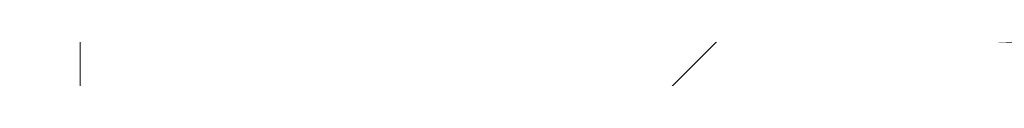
# Model space of a CAD drawing. Header units: millimetres. Extents: x -740 to 768, y -616 to 1219.
# Tile 151 of 256: x -179.4121 to -177.7352, y 291.6105 to 291.66. Entities that reach past the tile are written whole.
import ezdxf

# ---------------------------------------------------------------- set-up
doc = ezdxf.new("R2010")
doc.units = ezdxf.units.MM
doc.layers.add('G-IMPT', color=8, linetype='Continuous')
doc.layers.add('P-SANR-FIXT', color=6, linetype='Continuous')

# ---------------------------------------------------------------- blocks, each defined once
blk = doc.blocks.new('QA3180M - QA3190_dwg-302884-_3D_')
at = {"layer": 'G-IMPT', "lineweight": 5}
mesh = blk.add_polyface(dxfattribs=at)
corners = [(185.4317228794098, -59.65955793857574), (188.9184104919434, -59.35451205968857, 6.06217766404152), (195.8917675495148, -58.74442484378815, 6.06217766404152), (199.3784551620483, -58.43937896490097), (199.6290212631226, -61.30343924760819), (199.8795873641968, -64.1674995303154), (200.1301716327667, -67.03155981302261), (200.380737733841, -69.8956155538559), (196.8940682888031, -70.20066143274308, 6.06217766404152), (189.920693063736, -70.81075319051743, 6.06217766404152), (186.4340236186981, -71.1157990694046), (186.1834393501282, -68.25173878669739), (185.932873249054, -65.38767850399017), (185.682288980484, -62.52361822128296)]
mesh.append_faces([[corners[k] for k in face] for face in [(8, 6, 7), (11, 9, 10)]], dxfattribs={"vtx0": -1})
mesh.append_faces([[corners[k] for k in face] for face in [(6, 8, 5)]], dxfattribs={"vtx0": -1, "vtx1": -1})
mesh.append_faces([[corners[k] for k in face] for face in [(2, 5, 8), (12, 1, 9)]], dxfattribs={"vtx0": -1, "vtx1": -1, "vtx2": -1})
mesh.append_faces([[corners[k] for k in face] for face in [(2, 8, 9, 1), (9, 11, 12)]], dxfattribs={"vtx0": -1, "vtx2": -1})
mesh.append_faces([[corners[k] for k in face] for face in [(12, 13, 1)]], dxfattribs={"vtx1": -1, "vtx2": -1})
mesh.append_faces([[corners[k] for k in face] for face in [(13, 0, 1)]], dxfattribs={"vtx2": -1})
mesh.append_faces([[corners[k] for k in face] for face in [(2, 3, 4, 5)]], dxfattribs={"vtx3": -1})
mesh = blk.add_polyface(dxfattribs=at)
corners = [(203.2124507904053, -67.84099895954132), (203.0011809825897, -67.8920632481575, 2.062015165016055), (202.3675714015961, -67.98151545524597, 4.043376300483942), (201.3416165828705, -68.10505896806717, 5.845911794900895), (202.8315692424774, -67.97470264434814, 2.090884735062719), (202.7053596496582, -67.98574393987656, -1.908944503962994), (200.9374988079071, -68.14041291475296, -5.553616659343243), (196.6565101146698, -68.42308098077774, -8.863708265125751), (191.2728271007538, -68.8024818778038, -9.291800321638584), (186.5029874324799, -69.1263038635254, -6.676886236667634), (183.9468389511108, -69.256287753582, -1.862458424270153), (184.432456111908, -69.12213442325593, 3.529062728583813), (187.7740399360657, -68.73799180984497, 7.775727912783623), (192.924924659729, -68.19341658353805, 9.495899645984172), (198.154710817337, -67.6427098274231, 8.090838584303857), (201.7432635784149, -67.23722040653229, 4.059381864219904), (202.5538609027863, -67.07425796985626, -1.299190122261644), (200.2833417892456, -67.17870290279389, -6.266869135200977), (195.6897449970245, -67.48786371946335, -9.155062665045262), (190.2928723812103, -67.86856359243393, -9.055218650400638), (185.8132584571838, -68.16812742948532, -6.004874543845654), (183.7227973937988, -68.2567257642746, -0.956597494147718), (184.7294946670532, -68.07629982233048, 4.374056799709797), (188.462878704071, -67.65820670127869, 8.268668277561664), (193.7320883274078, -67.10448868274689, 9.479753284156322), (198.8224026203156, -66.56493676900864, 7.571437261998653), (202.0090358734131, -66.19410184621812, 3.20036248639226), (202.2962458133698, -66.07744381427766, -2.203204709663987), (199.5728837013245, -66.2225476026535, -6.913779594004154), (194.7042673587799, -66.55456312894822, -9.35801516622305), (189.3365354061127, -66.93238345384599, -8.731158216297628), (185.1827010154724, -67.2041328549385, -5.267937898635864), (183.5864140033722, -67.2501420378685, -0.05464177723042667), (185.1048532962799, -67.02381137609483, 5.173925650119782), (189.2006970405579, -66.57385700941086, 8.685792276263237), (194.5460466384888, -66.01432993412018, 9.376673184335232), (199.428288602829, -65.4931499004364, 6.98872732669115), (202.1889304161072, -65.1586136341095, 2.312851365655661), (201.9499915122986, -65.08801928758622, -3.093311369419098), (198.7981490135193, -65.27162908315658, -7.503505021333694), (193.7131759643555, -65.62225720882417, -9.47189130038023), (188.4163880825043, -65.99306942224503, -8.323796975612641), (184.6212527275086, -66.2336434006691, -4.474323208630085), (183.5354541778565, -66.23616868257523, 0.8460527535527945), (185.5504837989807, -65.96559562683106, 5.918263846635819), (189.9761765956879, -65.48615087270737, 9.02029334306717), (195.3558627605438, -64.92401221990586, 9.184606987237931), (199.9690622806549, -64.4275490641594, 6.349426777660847), (202.2803674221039, -64.13120087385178, 1.409830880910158), (201.5173871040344, -64.10600255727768, -3.956486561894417), (197.9605547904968, -64.32561578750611, -8.031167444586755), (192.7285340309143, -64.69004212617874, -9.49848964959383), (187.5439667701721, -65.04983121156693, -7.839675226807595), (184.137197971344, -65.2561594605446, -3.634224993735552), (183.5717164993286, -65.21390640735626, 1.752114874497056), (186.0566847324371, -64.90270174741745, 6.598569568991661), (190.7768726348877, -64.39641451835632, 9.267691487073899), (196.1485469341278, -63.83488901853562, 8.903920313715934), (200.4535893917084, -63.3662948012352, 5.644055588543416), (202.2833650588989, -63.11207703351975, 0.5043531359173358), (201.0032106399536, -63.13121194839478, -4.780322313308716), (197.0688214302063, -63.38394452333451, -8.487184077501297), (191.740367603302, -63.75788608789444, -9.439260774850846), (186.7292272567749, -64.10202387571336, -7.287351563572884), (183.736786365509, -64.27135401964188, -2.759365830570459), (183.6967270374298, -64.18340517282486, 2.6508175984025), (186.620930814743, -63.83497531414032, 7.215747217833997), (191.5897772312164, -63.30600596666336, 9.426031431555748), (196.9112002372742, -62.74830018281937, 8.537533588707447), (200.8737308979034, -62.31012289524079, 4.877619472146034), (202.2001397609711, -62.10106952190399, -0.3942865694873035), (200.4145656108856, -62.1632477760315, -5.553616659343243), (202.176140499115, -62.00912836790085, -1.934584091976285), (202.3123422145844, -61.99721049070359, 2.069524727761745), (200.818683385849, -62.12788928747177, 5.845911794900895), (199.1164617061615, -62.31589561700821, 7.682792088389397), (197.0128837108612, -62.54045494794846, 9.03493804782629), (194.6391732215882, -62.7891861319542, 9.817911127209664), (192.147446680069, -63.04637882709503, 9.981680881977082), (189.6938173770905, -63.30131875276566, 9.516604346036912), (187.4320368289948, -63.54032578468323, 8.4513538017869), (185.5062641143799, -63.74822098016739, 6.853549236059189), (184.0381851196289, -63.9166654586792, 4.824440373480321), (183.1196547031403, -64.03818329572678, 2.490514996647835), (182.8091903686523, -64.10504422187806), (183.413659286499, -64.10769213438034, -3.417052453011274), (185.1497633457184, -64.01231278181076, -6.428102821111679), (187.8008006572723, -63.83507977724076, -8.658023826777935), (191.0595770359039, -63.60690965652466, -9.847879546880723), (194.5203214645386, -63.35858269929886, -9.84893326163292), (197.7813142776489, -63.13024907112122, -8.66018916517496), (200.4339321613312, -62.95289343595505, -6.430687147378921), (202.1711444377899, -62.8574187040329, -3.419969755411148), (202.7766670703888, -62.8600257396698), (202.1818450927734, -62.96760002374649, 3.417052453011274), (200.4555514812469, -63.17514095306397, 6.428102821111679), (197.8140157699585, -63.46094745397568, 8.658023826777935), (194.5651406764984, -63.802123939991, 9.847879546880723), (191.1138433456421, -64.158524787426, 9.84893326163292), (187.8627336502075, -64.49992382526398, 8.66018916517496), (185.2196173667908, -64.78588474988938, 6.430687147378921), (183.4922155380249, -64.99352560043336, 3.419969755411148), (182.8963580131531, -65.10124068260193), (183.500808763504, -65.10388859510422, -3.417052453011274), (185.2369128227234, -65.00850924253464, -6.428102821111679), (187.8879501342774, -64.83127623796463, -8.658023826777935), (191.1467265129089, -64.60310611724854, -9.847879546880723), (194.6074709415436, -64.35477916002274, -9.84893326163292), (197.8684819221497, -64.12644098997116, -8.66018916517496), (200.5210816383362, -63.94908989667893, -6.430687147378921), (202.2582939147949, -63.85361516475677, -3.419969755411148), (202.8638165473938, -63.85622220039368), (202.2690127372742, -63.96379194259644, 3.417052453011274), (200.542700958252, -64.17133287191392, 6.428102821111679), (197.9011652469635, -64.45713937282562, 8.658023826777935), (194.6522901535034, -64.79832040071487, 9.847879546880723), (191.2009928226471, -65.15471670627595, 9.84893326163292), (187.9498831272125, -65.49611574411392, 8.66018916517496), (185.3067850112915, -65.78207666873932, 6.430687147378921), (183.5793831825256, -65.9897175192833, 3.419969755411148), (182.9835074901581, -66.09743260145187), (183.587958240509, -66.1000850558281, -3.417052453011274), (185.3240804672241, -66.00470116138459, -6.428102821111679), (187.9751177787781, -65.82746815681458, -8.658023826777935), (191.2338759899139, -65.59930257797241, -9.847879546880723), (194.6946385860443, -65.35097107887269, -9.84893326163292), (197.9556313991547, -65.12263745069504, -8.66018916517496), (200.6082492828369, -64.94528181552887, -6.430687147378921), (202.3454615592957, -64.84980708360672, -3.419969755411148), (202.9509841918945, -64.85241411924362), (202.3561622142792, -64.95998840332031, 3.417052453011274), (200.6298686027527, -65.16752933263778, 6.428102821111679), (197.9883328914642, -65.4533358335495, 8.658023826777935), (194.7394396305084, -65.79451231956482, 9.847879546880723), (191.2881422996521, -66.15091316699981, 9.84893326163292), (188.0370326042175, -66.4923122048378, 8.66018916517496), (185.3939344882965, -66.7782731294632, 6.430687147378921), (183.6665326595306, -66.98591398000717, 3.419969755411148), (183.0706569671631, -67.09362906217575), (183.6751258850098, -67.09627697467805, -3.417052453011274), (185.4112299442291, -67.00089762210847, -6.428102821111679), (188.0622672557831, -66.82366461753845, -8.658023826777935), (191.3210436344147, -66.59549449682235, -9.847879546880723), (194.7817880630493, -66.34716753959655, -9.84893326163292), (198.0427808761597, -66.11882936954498, -8.66018916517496), (200.6953987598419, -65.94147827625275, -6.430687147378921), (202.4326110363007, -65.8460035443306, -3.419969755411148), (203.0381336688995, -65.8486105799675), (202.4433116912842, -65.95618486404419, 3.417052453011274), (200.7170180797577, -66.16372579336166, 6.428102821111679), (198.0754823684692, -66.44953229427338, 8.658023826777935), (194.8266072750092, -66.7907087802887, 9.847879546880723), (191.3753099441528, -67.14710508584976, 9.84893326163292), (188.1242002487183, -67.48850412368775, 8.66018916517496), (185.4810839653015, -67.77446959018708, 6.430687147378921), (183.7536821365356, -67.98210589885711, 3.419969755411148), (183.1578246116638, -68.0898209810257), (183.7622753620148, -68.09247343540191, -3.417052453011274), (185.4983794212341, -67.99709408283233, -6.428102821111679), (188.1494167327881, -67.8198565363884, -8.658023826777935), (191.4081931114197, -67.59169095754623, -9.847879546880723), (194.8689375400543, -67.34336400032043, -9.84893326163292), (198.1299485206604, -67.11502583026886, -8.66018916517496), (200.7825482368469, -66.93767473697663, -6.430687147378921), (202.5197605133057, -66.84220000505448, -3.419969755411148), (203.1252831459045, -66.84480704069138), (202.5304793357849, -66.95237678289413, 3.417052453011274), (200.8041675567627, -67.15991771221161, 6.428102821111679), (198.1626318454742, -67.44572421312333, 8.658023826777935), (194.9137567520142, -67.78690524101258, 9.847879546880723), (191.4624594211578, -68.14330154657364, 9.84893326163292), (188.2113497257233, -68.48470058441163, 8.66018916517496), (185.5682516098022, -68.77066150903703, 6.430687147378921), (183.8408497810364, -68.978302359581, 3.419969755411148), (183.2449740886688, -69.08601744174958), (183.8494248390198, -69.08866535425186, -3.417052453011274), (185.5855470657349, -68.99328600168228, -6.428102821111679), (188.2365843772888, -68.81605299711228, -8.658023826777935), (191.4953425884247, -68.58788287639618, -9.847879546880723), (194.9561051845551, -68.33955591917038, -9.84893326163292), (198.2170979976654, -68.11122229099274, -8.66018916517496), (200.8697158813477, -67.93386665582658, -6.430687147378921), (202.6069281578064, -67.83839192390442, -3.419969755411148), (201.9882704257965, -68.04848538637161, 4.216204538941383), (202.7684735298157, -67.98022556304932, 0.09097010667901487), (201.5369353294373, -62.20559620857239, 2.241666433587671), (201.5579732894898, -62.12342916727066, -2.249792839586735), (202.2442504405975, -62.00316942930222, 0.06747035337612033), (201.1557631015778, -62.09839890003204, -4.030874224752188), (201.8029983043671, -68.04950276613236, 5.035299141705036), (201.6659608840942, -62.05376136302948, -2.982729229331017), (201.6649435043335, -68.0767721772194, 5.031058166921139), (200.9862785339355, -62.14333620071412, -3.901704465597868), (200.9345556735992, -66.14999570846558, -4.558492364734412), (187.2596272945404, -67.06825815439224, -6.999547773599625), (196.2772454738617, -66.8347104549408, 8.525595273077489), (187.1527842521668, -66.79883419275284, 6.929858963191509), (200.808618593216, -65.32588176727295, 4.650789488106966), (184.226146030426, -68.1665150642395, 1.708729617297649), (196.2556624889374, -65.44694541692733, -8.487698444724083), (192.9913086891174, -67.67821365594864, -9.10514065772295), (202.1485622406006, -67.15573918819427, 1.38009594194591), (190.3494822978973, -68.46570192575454, 8.635814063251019), (184.0783534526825, -66.23490604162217, -1.814135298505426), (185.2249041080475, -69.19129807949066, -4.269672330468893), (190.1362504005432, -64.86993666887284, -8.669082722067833), (192.6660196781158, -65.20508154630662, 9.10245016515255), (201.8988681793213, -64.11860171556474, -1.273327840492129), (198.7970044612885, -68.28174694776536, -7.208662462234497), (184.814191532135, -65.05830180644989, 4.175342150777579), (189.2347974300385, -63.9299549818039, -8.363306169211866), (198.3010681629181, -63.60059190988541, 7.273988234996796), (201.6432878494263, -63.12164676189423, -2.137984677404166), (199.03601603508, -63.25758050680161, -6.633753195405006), (201.8214383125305, -68.06307842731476, -3.731280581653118), (193.9646686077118, -68.61278142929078, -9.077754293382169), (184.1896475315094, -69.18921335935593, 0.8333020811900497), (186.1032480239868, -68.93006311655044, 5.652395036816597), (188.8879072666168, -68.96439059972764, -7.984342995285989), (195.5398086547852, -67.91806093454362, 8.793369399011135), (192.0204013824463, -66.7434732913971, -9.044586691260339), (202.1526317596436, -66.13577510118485, 0.4985788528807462), (197.1385664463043, -66.38855763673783, -8.135897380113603), (191.8733718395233, -66.29409574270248, 9.031232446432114), (196.9871767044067, -65.7537399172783, 8.182700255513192), (184.3845665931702, -67.2271374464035, -2.661289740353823), (184.3456336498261, -67.13697670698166, 2.559642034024), (197.9865343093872, -67.33328104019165, -7.71096590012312), (199.948987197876, -67.43996511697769, 6.075110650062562), (201.4186104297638, -67.12648043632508, -3.783029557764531), (191.0974744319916, -67.3813476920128, 8.874210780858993), (184.7680279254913, -68.21242886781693, -3.480736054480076), (186.5961866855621, -67.86725553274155, 6.321362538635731), (188.053074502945, -68.01834551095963, -7.530046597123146), (200.4157283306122, -66.37951930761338, 5.385900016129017), (199.7389709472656, -64.21581144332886, -5.993827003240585), (186.5188294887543, -66.11335641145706, -6.399060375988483), (200.3740702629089, -65.1798241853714, -5.298408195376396), (191.0647911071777, -65.80766104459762, -8.897844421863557), (197.6624625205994, -64.67578064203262, 7.76701716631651), (201.1247148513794, -64.27937496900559, 3.879628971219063), (184.5429689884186, -66.1008844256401, 3.382158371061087), (187.7633392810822, -65.72587552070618, 7.469278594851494), (202.0694609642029, -65.12331418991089, -0.3902300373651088), (189.1053540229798, -63.57048836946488, 8.320889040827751), (185.233006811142, -64.18668894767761, -5.023359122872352), (183.7167657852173, -64.22737959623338, -0.05427408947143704), (185.1588289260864, -64.00918797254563, 4.933282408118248), (198.8924746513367, -62.52921380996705, 6.70757624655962), (194.2504978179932, -63.02715307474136, 8.981782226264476), (183.8544572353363, -65.23503066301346, -0.9410551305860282), (195.3445444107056, -64.50783122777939, -8.764828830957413), (185.8405823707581, -65.15299533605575, -5.736950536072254), (194.4045945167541, -63.57091530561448, -8.963222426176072), (193.4627007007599, -64.11565403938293, 9.085805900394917), (201.3684681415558, -63.23918591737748, 3.074204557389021), (188.4167695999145, -64.64956040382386, 7.93313052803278), (201.5655128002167, -62.06254988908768, 3.95771826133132)]
mesh.append_faces([[corners[k] for k in face] for face in [(162, 18, 161), (157, 21, 156), (26, 148, 234), (155, 22, 154), (168, 228, 167), (170, 13, 169), (165, 16, 164), (20, 158, 233), (141, 194, 140), (140, 31, 139), (138, 226, 137), (133, 224, 132), (136, 196, 135), (137, 33, 136), (35, 133, 223), (131, 197, 130), (64, 85, 245), (66, 81, 247), (38, 128, 243), (44, 118, 241), (8, 178, 215), (11, 173, 216), (184, 0, 4), (1, 4, 0), (182, 214, 181), (179, 215, 178), (174, 216, 173), (177, 9, 176), (70, 187, 185), (73, 185, 187), (171, 202, 170), (169, 219, 168), (204, 176, 9), (202, 171, 12), (203, 121, 42), (205, 106, 51), (144, 222, 143), (209, 101, 54), (134, 223, 133), (210, 88, 62), (207, 111, 48), (139, 225, 138), (208, 181, 6), (206, 116, 45), (31, 140, 194), (211, 96, 57), (193, 146, 27), (194, 141, 30), (6, 181, 214), (195, 151, 24), (164, 229, 163), (199, 126, 39), (200, 161, 18), (197, 131, 36), (198, 156, 21), (196, 136, 33), (154, 232, 153), (159, 233, 158), (201, 166, 15), (149, 234, 148), (37, 130, 197), (212, 93, 59), (106, 205, 105), (101, 209, 100), (102, 54, 101), (117, 45, 116), (116, 206, 115), (111, 207, 110), (113, 240, 112), (98, 254, 97), (246, 84, 64), (82, 247, 81), (85, 64, 84), (69, 74, 248), (78, 249, 77), (80, 244, 79), (75, 248, 74), (96, 211, 95), (91, 213, 90), (84, 246, 83), (97, 57, 96), (127, 39, 126), (126, 199, 125), (122, 42, 121), (121, 203, 120), (14, 168, 219), (124, 238, 123), (115, 46, 114), (120, 43, 119), (29, 143, 222), (119, 241, 118), (32, 138, 225), (129, 243, 128), (86, 245, 85), (83, 65, 82), (186, 72, 70), (76, 68, 75), (250, 103, 53), (55, 100, 209), (251, 108, 50), (52, 105, 205), (17, 163, 229), (23, 153, 232), (90, 61, 89), (254, 98, 56), (95, 58, 94), (41, 123, 238), (58, 95, 211), (257, 185, 73), (213, 91, 60)]], dxfattribs={"vtx0": -1, "vtx1": -1})
mesh.append_faces([[corners[k] for k in face] for face in [(231, 157, 158), (19, 159, 160), (172, 11, 217), (28, 144, 145), (124, 40, 238), (4, 1, 2), (183, 2, 189), (8, 177, 178), (99, 55, 256), (75, 68, 248), (104, 52, 252), (5, 182, 0), (192, 188, 190), (190, 186, 192), (10, 174, 175), (143, 29, 220), (148, 26, 221), (133, 35, 224), (138, 32, 226), (135, 196, 34), (163, 17, 227), (168, 14, 228), (153, 23, 230), (158, 20, 231), (37, 129, 130), (251, 107, 108), (51, 106, 107), (250, 102, 103), (242, 117, 118), (78, 67, 249), (67, 78, 79), (63, 86, 87), (236, 122, 123), (40, 124, 125), (49, 109, 110), (174, 10, 216), (182, 5, 214), (179, 7, 215), (144, 28, 222), (113, 47, 240), (134, 34, 223), (118, 44, 242), (169, 13, 219), (115, 206, 46), (139, 31, 225), (129, 37, 243), (80, 66, 244), (114, 46, 239), (83, 246, 65), (119, 43, 241), (86, 63, 245), (94, 58, 255), (82, 65, 247), (68, 76, 77), (164, 16, 229), (109, 49, 235), (90, 213, 61), (159, 19, 233), (149, 25, 234), (154, 22, 232), (55, 99, 100)]], dxfattribs={"vtx0": -1, "vtx2": -1})
mesh.append_faces([[corners[k] for k in face] for face in [(89, 61, 253, 62)]], dxfattribs={"vtx0": -1, "vtx3": -1})
mesh.append_faces([[corners[k] for k in face] for face in [(230, 24, 152), (162, 163, 227), (200, 19, 160), (198, 22, 155), (217, 12, 172), (172, 173, 11), (202, 13, 170), (166, 167, 15), (201, 16, 165), (220, 30, 142), (226, 33, 137), (224, 36, 132), (134, 135, 34), (131, 132, 36), (149, 150, 25), (108, 109, 50), (151, 152, 24), (195, 25, 150), (147, 148, 221), (142, 143, 220), (193, 28, 145), (146, 147, 27), (141, 142, 30), (152, 153, 230), (8, 218, 177), (179, 180, 7), (251, 51, 107), (208, 7, 180), (204, 10, 175), (183, 4, 2), (180, 181, 208), (184, 5, 0), (171, 172, 12), (175, 176, 204), (190, 72, 186), (145, 146, 193), (160, 161, 200), (165, 166, 201), (150, 151, 195), (155, 156, 198), (252, 53, 104), (256, 56, 99), (88, 89, 62), (257, 74, 69), (242, 45, 117), (239, 47, 114), (235, 50, 109), (111, 112, 48), (240, 48, 112), (236, 42, 122), (80, 81, 66), (98, 99, 56), (212, 60, 92), (255, 59, 94), (91, 92, 60), (210, 63, 87), (254, 57, 97), (249, 68, 77), (244, 67, 79), (127, 128, 237), (113, 114, 47), (207, 49, 110), (41, 236, 123), (203, 43, 120), (218, 9, 177), (38, 237, 128), (199, 40, 125), (221, 27, 147), (72, 187, 70), (250, 54, 102), (69, 185, 257), (103, 104, 53), (87, 88, 210), (93, 94, 59), (231, 21, 157), (228, 15, 167), (104, 105, 52), (237, 39, 127), (92, 93, 212), (227, 18, 162)]], dxfattribs={"vtx1": -1, "vtx2": -1})
mesh.append_faces([[corners[k] for k in face] for face in [(192, 71, 188)]], dxfattribs={"vtx2": -1})
mesh.append_faces([[corners[k] for k in face] for face in [(189, 3, 191, 183)]], dxfattribs={"vtx3": -1})
mesh = blk.add_polyface(dxfattribs=at)
corners = [(197.78671002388, -66.06026644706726, -8.227179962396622), (198.6185814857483, -66.24944458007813, -7.796749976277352), (200.3069231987, -65.89449713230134, -6.109151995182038), (191.4005627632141, -66.50757290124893, -9.35548534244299), (193.4215149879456, -66.61157727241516, -9.572900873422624), (194.6885161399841, -66.27436130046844, -9.35648625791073), (194.7745573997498, -65.51160807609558, -9.837169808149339), (197.3421877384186, -65.33422973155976, -8.51659271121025), (194.6013484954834, -65.27816483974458, -9.35648625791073), (197.7320621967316, -65.39479107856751, 8.225122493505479), (196.104726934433, -65.81609530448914, 9.057557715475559), (194.6458588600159, -65.7217333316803, 9.35548534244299), (196.3317842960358, -68.41138565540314, -9.057557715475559), (199.0641574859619, -68.219691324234, -8.121493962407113), (197.96100897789, -68.05265936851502, -8.227179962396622), (197.9935287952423, -68.38337137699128, 8.225122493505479), (197.6341212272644, -68.67104912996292, 8.51659271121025), (194.9073254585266, -68.710318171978, 9.35548534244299), (195.0747025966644, -68.94223079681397, 9.837169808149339), (192.2348868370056, -69.23693028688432, 9.520082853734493), (191.4877122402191, -67.50376482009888, -9.35548534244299), (192.0823888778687, -67.70987505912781, -9.941912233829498), (194.7756656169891, -67.27055776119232, -9.35648625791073), (199.7889315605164, -67.17476963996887, -6.89757816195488), (197.873859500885, -67.05646290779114, -8.227179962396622), (197.7267391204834, -67.30908647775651, -8.88873115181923), (195.98316822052, -64.4266088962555, -9.057557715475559), (198.7155414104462, -64.23491002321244, -8.121493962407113), (197.6123929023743, -64.06787806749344, -8.227179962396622), (197.6448945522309, -64.39859461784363, 8.225122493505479), (197.2855051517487, -64.68627237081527, 8.51659271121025), (194.5587093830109, -64.72553687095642, 9.35548534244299), (191.8862707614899, -65.25215352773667, 9.520082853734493), (194.7260865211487, -64.95745403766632, 9.837169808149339), (197.3781230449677, -63.32430971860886, -8.88873115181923), (199.4402973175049, -63.18999288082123, -6.89757816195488), (197.5252434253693, -63.07168614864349, -8.227179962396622), (198.3835849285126, -63.56331675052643, 7.796749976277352), (196.0553113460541, -63.81345137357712, 9.467015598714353), (197.5577450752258, -63.40239815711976, 8.225122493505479), (194.4715599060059, -63.72934495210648, 9.35548534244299), (193.202578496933, -64.10914553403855, 9.572900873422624), (191.1930536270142, -64.07062590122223, 9.35648625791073), (194.4270495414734, -63.28577646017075, -9.35648625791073), (194.5559479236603, -63.52470173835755, -9.415321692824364), (200.0669669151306, -63.12816889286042, 6.106697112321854), (200.0454566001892, -62.90591229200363, -6.109151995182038), (194.8201759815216, -67.71412171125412, 9.35548534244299), (193.5511945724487, -68.09392683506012, 9.572900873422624), (191.5416878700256, -68.05540266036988, 9.35648625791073), (197.9063611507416, -67.38717945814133, 8.225122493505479), (200.4155829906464, -67.11294565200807, 6.106697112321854), (198.7322010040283, -67.54809350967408, 7.796749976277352), (196.4039274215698, -67.79822813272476, 9.467015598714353), (194.7330265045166, -66.71792979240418, 9.35548534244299), (197.6699111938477, -66.65941683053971, 8.88873115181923), (194.8558024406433, -66.95213606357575, 9.415321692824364), (192.041693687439, -67.24485529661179, 9.941912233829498), (197.8192116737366, -66.39098299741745, 8.225122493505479), (194.904563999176, -67.50947849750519, -9.415321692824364), (199.7240736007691, -66.43359940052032, 6.89757816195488), (191.6288373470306, -69.05159912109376, 9.35648625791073), (194.8628150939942, -68.26674968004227, -9.35648625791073), (193.5994292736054, -68.6030845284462, -9.993620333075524), (198.8288702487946, -65.53041143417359, 8.121493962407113), (194.5141990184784, -64.28197292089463, -9.35648625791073), (193.2507950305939, -64.61830776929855, -9.993620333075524), (200.4812403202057, -67.88688551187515, -6.109151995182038), (191.5748617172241, -68.49996128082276, -9.35548534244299), (199.9098180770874, -65.15685592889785, -7.196016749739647), (200.219773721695, -64.8983052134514, -6.109151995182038), (197.6995423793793, -65.06407452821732, -8.227179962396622), (199.8449056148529, -64.41509070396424, 7.196016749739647), (191.2262456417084, -64.51517997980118, -9.35548534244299), (200.1326060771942, -63.90210875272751, -6.109151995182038), (191.7337546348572, -63.72509375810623, -9.941912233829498), (200.1541163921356, -64.1243653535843, 6.106697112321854), (196.2822415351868, -66.40741095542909, -9.467015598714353), (200.1935398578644, -68.39986746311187, 7.196016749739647), (200.2412840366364, -65.12055727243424, 6.106697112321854), (193.3805836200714, -66.10178371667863, 9.993620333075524), (191.3673707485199, -66.06301428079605, 9.35648625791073), (191.9267116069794, -65.7145117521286, -9.520082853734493), (194.5071863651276, -62.9673593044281, 9.415321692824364), (191.6930776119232, -63.26007853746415, 9.941912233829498), (194.3843922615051, -62.7331484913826, 9.35548534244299)]
mesh.append_faces([[corners[k] for k in face] for face in [(0, 1, 2), (3, 4, 5), (9, 10, 11), (15, 16, 17), (20, 21, 22), (23, 24, 25), (29, 30, 31), (32, 31, 33), (40, 41, 42), (41, 40, 38), (47, 48, 49), (50, 53, 47), (58, 55, 54), (48, 47, 53), (55, 58, 60), (17, 19, 61), (18, 17, 16), (12, 62, 63), (10, 9, 64), (26, 65, 66), (62, 12, 14), (68, 63, 62), (33, 31, 30), (65, 26, 28), (28, 27, 74), (76, 72, 29), (6, 8, 82)]], dxfattribs={"vtx0": -1, "vtx1": -1})
mesh.append_faces([[corners[k] for k in face] for face in [(17, 18, 19), (38, 40, 39), (37, 39, 45), (35, 46, 36), (13, 67, 14), (69, 70, 71), (29, 72, 30), (66, 65, 73), (43, 75, 44), (77, 0, 5), (15, 78, 16), (64, 9, 79), (22, 21, 59), (80, 81, 11), (0, 77, 1)]], dxfattribs={"vtx0": -1, "vtx2": -1})
mesh.append_faces([[corners[k] for k in face] for face in [(54, 55, 56, 57)]], dxfattribs={"vtx0": -1, "vtx3": -1})
mesh.append_faces([[corners[k] for k in face] for face in [(6, 7, 8), (12, 13, 14), (26, 27, 28), (34, 35, 36), (37, 38, 39), (36, 43, 34), (44, 34, 43), (50, 51, 52), (59, 25, 22), (52, 53, 50), (24, 22, 25), (71, 8, 7), (4, 77, 5), (7, 69, 71), (10, 80, 11), (83, 84, 85)]], dxfattribs={"vtx1": -1, "vtx2": -1})
mesh = blk.add_polyface(dxfattribs=at)
corners = [(187.2610625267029, -69.01970608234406, 5.291233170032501), (186.3675124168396, -69.12079002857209, 4.534057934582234), (187.2436217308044, -68.82046769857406, 5.291233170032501), (185.659288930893, -68.32715660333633, -2.685920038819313), (185.4127015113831, -68.12486153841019, -1.529705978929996), (185.4301241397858, -68.32409992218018, -1.529705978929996), (186.285268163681, -67.93160026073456, 4.078623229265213), (185.8590768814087, -68.19322128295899, 2.979989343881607), (185.841654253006, -67.99398289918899, 2.979989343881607), (185.5415635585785, -67.22558866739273, 2.61823845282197), (185.5241409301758, -67.02635028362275, 2.61823845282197), (186.0693474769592, -66.95521545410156, 3.666978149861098), (186.0867701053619, -67.15445383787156, 3.666978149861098), (186.9298327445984, -67.26513930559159, -4.945456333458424), (186.1778437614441, -67.10722289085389, -4.027943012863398), (186.1952845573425, -67.30646127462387, -4.027943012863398), (185.460718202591, -67.34778778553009, -3.110429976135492), (185.4432955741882, -67.1485494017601, -3.110429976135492), (185.3272052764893, -67.13578219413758, -1.940447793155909), (185.344627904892, -67.33502057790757, -1.940447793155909), (186.9124101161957, -67.0659009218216, -4.945456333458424), (185.2111149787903, -67.12301498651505, -0.7704655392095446), (185.228537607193, -67.32225337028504, -0.7704655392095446), (185.6418481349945, -68.12791821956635, -2.685920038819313), (185.3980221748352, -68.05637007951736, 1.881355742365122), (185.4154448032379, -68.25560846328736, 1.881355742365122), (184.9718127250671, -68.3179911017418, 0.7827219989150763), (184.9543900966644, -68.1187527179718, 0.7827219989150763), (185.1835367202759, -68.12180939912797, -0.3734919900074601), (185.2009775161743, -68.32104778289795, -0.3734919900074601), (185.0865041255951, -66.13707407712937, -1.174596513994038), (185.1059251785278, -66.35900366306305, -2.349193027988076), (185.0884843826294, -66.15976073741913, -2.349193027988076), (185.6975678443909, -69.0240571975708, 2.33331946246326), (185.9281678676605, -68.9878312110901, 3.111092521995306), (185.6953514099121, -69.22638405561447, 2.267028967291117), (186.707680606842, -68.28140176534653, -4.682787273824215), (185.8710129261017, -68.13097035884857, -3.84213409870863), (185.8884355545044, -68.33020874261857, -3.84213409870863), (186.0314319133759, -69.17358931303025, 3.400543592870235), (185.0950246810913, -67.11024777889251, 0.3995166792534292), (186.6319948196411, -67.0833235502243, 4.715717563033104), (186.6145540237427, -66.88408516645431, 4.715717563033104), (187.1597605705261, -66.81295487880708, 5.764457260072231), (187.1772013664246, -67.01219326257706, 5.764457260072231), (184.9789343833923, -67.09748057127, 1.569498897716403), (185.112447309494, -67.30948616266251, 0.3995166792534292), (186.3027089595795, -68.13083864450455, 4.078623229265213), (186.7289002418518, -67.8692130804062, 5.177256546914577), (186.7463410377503, -68.06845600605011, 5.177256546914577), (185.7327764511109, -66.12652784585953, -3.336267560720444), (185.7501990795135, -66.32576622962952, -3.336267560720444), (185.1039267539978, -66.33631246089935, -1.174596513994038), (185.0845238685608, -66.11438287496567), (185.1019464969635, -66.31362125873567), (186.1391288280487, -68.95469369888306, 3.82257537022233), (186.3500897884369, -68.9215516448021, 4.534057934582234), (184.9963570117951, -67.29671895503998, 1.569498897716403), (185.3592527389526, -69.2791787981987, 1.133514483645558), (185.0231722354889, -69.33197354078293), (185.2363496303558, -69.09650917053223, 0.7777731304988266), (185.0825254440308, -66.09169167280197, 1.174596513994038), (185.0979678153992, -66.2682433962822, 2.349193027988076), (185.0999662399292, -66.29093005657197, 1.174596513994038), (185.4669678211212, -69.06028318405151, 1.555546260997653), (187.6936124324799, -67.761738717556, 5.84512264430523), (186.394491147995, -66.29253333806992, -4.323342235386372), (186.6902398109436, -68.08216338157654, -4.682787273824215), (185.0057496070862, -69.13273515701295)]
mesh.append_faces([[corners[k] for k in face] for face in [(3, 4, 5), (6, 7, 8), (13, 14, 15), (14, 13, 20), (30, 31, 32), (36, 37, 38), (47, 48, 49), (7, 6, 47), (39, 55, 1), (2, 1, 56), (23, 38, 37), (15, 17, 16), (56, 1, 55), (58, 64, 35)]], dxfattribs={"vtx0": -1, "vtx1": -1})
mesh.append_faces([[corners[k] for k in face] for face in [(9, 10, 11, 12), (16, 17, 18, 19), (21, 22, 19, 18), (3, 23, 4), (24, 25, 26, 27), (34, 39, 35), (41, 42, 43, 44), (52, 30, 53, 54), (57, 45, 10, 9), (8, 7, 25, 24), (61, 62, 63), (53, 63, 54), (35, 64, 33), (27, 26, 29), (49, 48, 65), (45, 57, 46), (32, 31, 51), (39, 34, 55)]], dxfattribs={"vtx0": -1, "vtx2": -1})
mesh.append_faces([[corners[k] for k in face] for face in [(0, 1, 2), (28, 27, 29), (33, 34, 35), (21, 40, 22), (50, 32, 51), (58, 59, 60), (4, 28, 5), (11, 42, 12), (60, 64, 58), (29, 5, 28), (41, 12, 42), (51, 66, 50), (67, 37, 36), (3, 38, 23), (6, 48, 47), (14, 17, 15), (52, 31, 30)]], dxfattribs={"vtx1": -1, "vtx2": -1})
mesh.append_faces([[corners[k] for k in face] for face in [(40, 45, 46, 22)]], dxfattribs={"vtx1": -1, "vtx3": -1})
mesh.append_faces([[corners[k] for k in face] for face in [(59, 68, 60)]], dxfattribs={"vtx2": -1})
mesh = blk.add_polyface(dxfattribs=at)
corners = [(192.6187478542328, -68.70762938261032, -9.184777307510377), (192.291605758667, -68.89683022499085, -9.237733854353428), (191.2728271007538, -68.8024818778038, -9.291800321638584), (192.5988726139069, -68.43002550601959, 9.182969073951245), (193.9183233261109, -68.29143022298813, 9.474028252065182), (192.924924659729, -68.19341658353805, 9.495899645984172), (190.7045660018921, -68.03878848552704, -8.86614952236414), (189.3638229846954, -68.13312320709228, -8.69752563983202), (190.2928723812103, -67.86856359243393, -9.055218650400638), (191.2794219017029, -68.56862078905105, 8.891909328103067), (191.6371943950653, -68.3295592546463, 9.065856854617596), (193.3860702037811, -67.85010995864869, -9.203398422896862), (192.0453090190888, -67.94444922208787, -9.034773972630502), (192.9913086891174, -67.67821365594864, -9.10514065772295), (193.2787184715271, -68.81047103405, -9.341921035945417), (189.9599711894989, -68.7072115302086, 8.600850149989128), (190.3494822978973, -68.46570192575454, 8.635814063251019), (191.0916971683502, -67.0084961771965, -8.880378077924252), (189.7696303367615, -67.1009868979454, -8.581634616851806), (190.6784774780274, -66.83793064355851, -8.887872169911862), (191.5057162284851, -66.53260316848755, 9.0754884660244), (192.8508921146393, -66.39205033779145, 9.104576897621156), (191.8733718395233, -66.29409574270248, 9.031232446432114), (189.7801674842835, -67.51977946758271, 8.571439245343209), (190.7197903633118, -67.62112684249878, 8.880475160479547), (191.0974744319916, -67.3813476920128, 8.874210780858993), (190.5370435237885, -66.43397637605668, 8.858512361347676), (190.1605403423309, -66.67315599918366, 9.046400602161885), (192.413763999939, -66.91600091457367, -9.179120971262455), (192.0204013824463, -66.7434732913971, -9.044586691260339), (193.362343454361, -66.64902048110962, -9.201301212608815), (193.7358489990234, -66.82351019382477, -9.4778644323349), (191.6420996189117, -67.77338862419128, -9.080179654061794), (190.0803671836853, -68.88343623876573, -8.638071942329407), (190.3173803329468, -69.0695531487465, -9.029359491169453), (189.2045122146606, -69.14384912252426, -8.25715235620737), (192.0573359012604, -67.48115082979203, 9.041289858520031), (193.3948996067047, -67.3411793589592, 9.202104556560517), (192.4147813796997, -67.24291591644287, 9.176981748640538), (190.6765880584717, -68.84295905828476, -8.964935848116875), (191.3044930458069, -68.98319395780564, -9.13354667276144), (193.9646686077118, -68.61278142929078, -9.077754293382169), (193.7320883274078, -67.10448868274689, 9.479753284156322), (189.3822448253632, -67.7610983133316, 8.719661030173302), (189.3365354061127, -66.93238345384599, -8.731158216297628), (193.2097001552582, -66.15421056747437, 9.203953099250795), (189.2006970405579, -66.57385700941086, 8.685792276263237)]
mesh.append_faces([[corners[k] for k in face] for face in [(0, 1, 2), (23, 24, 25), (10, 3, 5), (32, 6, 8), (38, 37, 42), (24, 23, 43), (19, 18, 44), (26, 20, 22), (30, 28, 29), (34, 39, 40)]], dxfattribs={"vtx0": -1, "vtx1": -1})
mesh.append_faces([[corners[k] for k in face] for face in [(26, 27, 20), (30, 31, 28), (33, 34, 35), (34, 33, 39), (2, 1, 40)]], dxfattribs={"vtx0": -1, "vtx2": -1})
mesh.append_faces([[corners[k] for k in face] for face in [(3, 4, 5), (6, 7, 8), (9, 3, 10), (11, 12, 13), (14, 1, 0), (15, 9, 16), (17, 18, 19), (20, 21, 22), (28, 17, 29), (12, 6, 32), (36, 37, 38), (39, 2, 40), (0, 41, 14), (10, 16, 9), (32, 13, 12), (38, 25, 36), (24, 36, 25), (19, 29, 17), (45, 22, 21), (26, 46, 27)]], dxfattribs={"vtx1": -1, "vtx2": -1})
mesh = blk.add_polyface(dxfattribs=at)
corners = [(183.4018504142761, -70.8791674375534), (183.4454342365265, -71.37726566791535), (183.4890180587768, -71.87536389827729), (183.5325837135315, -72.37346212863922), (183.5761675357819, -72.87155581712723), (188.5571316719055, -72.43577663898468, 8.660253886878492), (198.5190781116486, -71.56422282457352, 8.660253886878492), (203.5000604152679, -71.12844364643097), (203.4564765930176, -70.63034541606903), (203.4129109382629, -70.1322471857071), (203.3693271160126, -69.63414895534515), (203.3257432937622, -69.13605526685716), (198.3447791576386, -69.57182990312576, 8.660253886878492), (188.3828327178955, -70.44338825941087, 8.660253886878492)]
mesh.append_faces([[corners[k] for k in face] for face in [(3, 5, 2)]], dxfattribs={"vtx0": -1, "vtx1": -1})
mesh.append_faces([[corners[k] for k in face] for face in [(13, 2, 9, 12), (9, 2, 6)]], dxfattribs={"vtx0": -1, "vtx1": -1, "vtx2": -1})
mesh.append_faces([[corners[k] for k in face] for face in [(2, 5, 6), (6, 8, 9), (12, 9, 10)]], dxfattribs={"vtx0": -1, "vtx2": -1})
mesh.append_faces([[corners[k] for k in face] for face in [(4, 5, 3), (1, 2, 13, 0)]], dxfattribs={"vtx1": -1})
mesh.append_faces([[corners[k] for k in face] for face in [(6, 7, 8), (10, 11, 12)]], dxfattribs={"vtx2": -1})
mesh = blk.add_polyface(dxfattribs=at)
corners = [(203.3257432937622, -69.13605526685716), (198.3447791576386, -69.57182990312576, -8.660253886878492), (188.3828327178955, -70.44338825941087, -8.660253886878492), (183.4018504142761, -70.8791674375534), (188.3828327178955, -70.44338825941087, 8.660253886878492), (198.3447791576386, -69.57182990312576, 8.660253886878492), (184.099191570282, -70.81816098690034), (188.7315032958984, -70.41288503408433, -8.054036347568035), (197.9961085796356, -69.60233767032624, -8.054036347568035), (202.6284203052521, -69.19706171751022), (197.9961085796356, -69.60233767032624, 8.054036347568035), (188.7315032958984, -70.41288503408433, 8.054036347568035)]
mesh.append_faces([[corners[k] for k in face] for face in [(6, 4, 11), (4, 6, 3), (11, 4, 10), (3, 7, 2), (7, 3, 6), (10, 5, 9), (5, 10, 4)]], dxfattribs={"vtx0": -1, "vtx1": -1})
mesh.append_faces([[corners[k] for k in face] for face in [(2, 7, 8), (9, 5, 0), (8, 0, 1), (0, 8, 9), (8, 1, 2)]], dxfattribs={"vtx0": -1, "vtx2": -1})
blk = doc.blocks.new('QA3180M - QTOO_QA3180M_SpoutForSinkBrushed-302885-_3D_')
at = {"extrusion": (-1, 0, 0), "rotation": 90}
blk.add_blockref('QA3180M - QA3190_dwg-302884-_3D_', (0, 0), dxfattribs=at)

msp = doc.modelspace()

# ---------------------------------------------------------------- block references
at = {"layer": 'P-SANR-FIXT', "lineweight": 5}
msp.add_blockref('QA3180M - QTOO_QA3180M_SpoutForSinkBrushed-302885-_3D_', (-173.2470334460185, 360.7952837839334, -0.9870787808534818), dxfattribs=at)

doc.saveas('drawing.dxf')
